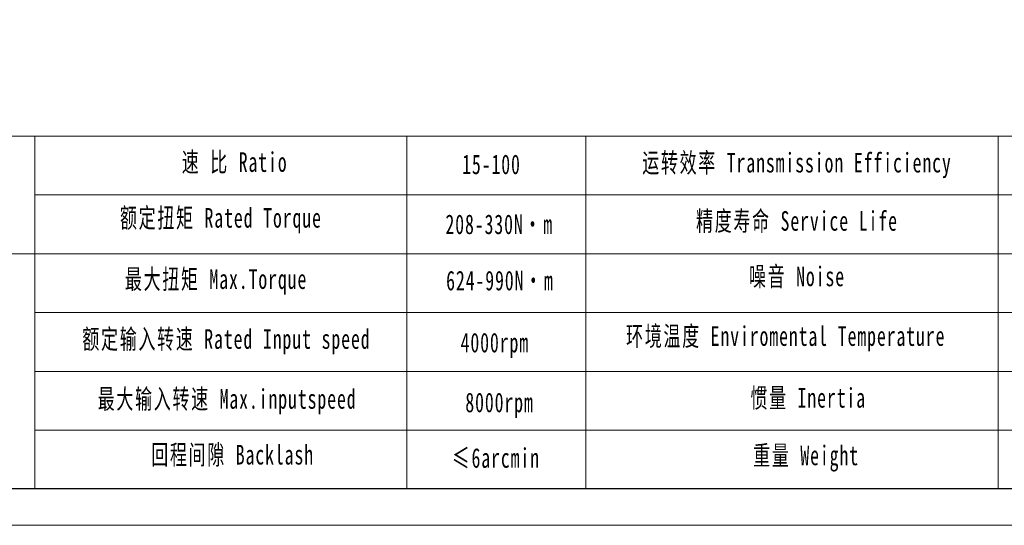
# Model space of a CAD drawing. Header units: millimetres. Extents: x -160 to 803, y -153 to 528.
# Tile 2 of 6: x 3 to 311, y -153 to 5. Entities that reach past the tile are written whole.
import ezdxf

# ---------------------------------------------------------------- set-up
doc = ezdxf.new("R2010")
doc.units = ezdxf.units.MM
doc.header["$LTSCALE"] = 13
doc.layers.get('0').update_dxf_attribs({"lineweight": 18})
doc.layers.add('图框_外框线', color=7, linetype='Continuous', lineweight=18)
doc.styles.add('标准', font='txt', dxfattribs={"width": 0.667})

msp = doc.modelspace()

# ---------------------------------------------------------------- linework, layer by layer
for p, q in [((8.17, -31.41), (8.17, -141.51)), ((124.38, -31.41), (124.38, -141.51))]:
    msp.add_line(p, q)
at = {"layer": '图框_外框线'}
for p, q in [((-74.88, -31.41), (791.76, -31.41)), ((180.37, -31.41), (180.37, -141.48)), ((309.24, -31.41), (309.24, -141.49)), ((8.17, -49.78), (495.24, -49.78)), ((-74.88, -68.15), (791.76, -68.15)), ((8.17, -86.51), (791.76, -86.51)), ((8.17, -104.88), (791.76, -104.88)), ((8.17, -123.25), (791.76, -123.25))]:
    msp.add_line(p, q, dxfattribs=at)
at = {"layer": '图框_外框线', "color": 3}
msp.add_lwpolyline([(-159.96, -152.96), (803.22, -152.96), (803.22, 528.15), (-159.96, 528.15)], close=True, dxfattribs=at)
at = {"layer": '图框_外框线', "color": 3, "lineweight": 25}
msp.add_lwpolyline([(-102.63, -141.49), (791.76, -141.49), (791.76, 516.69), (-102.63, 516.69)], close=True, dxfattribs=at)

# ---------------------------------------------------------------- texts
at = {"layer": '图框_外框线', "color": 1, "char_height": 6.1222, "attachment_point": 2, "style": '标准'}
for s, insert, width in [('\\T1.1;速 比 Ratio', (70.63, -36.46), 50.0243), ('\\T1.1;运转效率 Transmission Efficiency', (246.32, -36.65), 104.0386), ('\\T1.1;\\pxqc;15-100', (150.87, -37.17), 26.0305), ('\\T1.1;额定扭矩 Rated Torque', (66.33, -53.88), 108.6987), ('\\T1.1;精度寿命 Service Life', (246.32, -54.85), 81.6629), ('\\T1.1;208-330N·m', (153.29, -55.89), 50.7082), ('\\T1.1;最大扭矩 Max.Torque', (64.82, -73.02), 72.2669), ('\\T1.1;624-990N·m', (153.51, -73.47), 60.8885), ('\\T1.1;噪音 Noise', (246.32, -72.17), 54.0223), ('\\T1.1;额定输入转速 Rated Input speed', (68.05, -91.72), 96.0784), ('\\T1.1;环境温度 Enviromental Temperature', (242.81, -90.8), 103.1611), ('\\T1.1;4000rpm', (151.92, -92.84), 42.1847), ('\\T1.1;最大输入转速 Max.inputspeed ', (68.26, -110.43), 96.6335), ('\\T1.1;惯量 Inertia', (249.83, -110.09), 55.3098), ('\\T1.1;8000rpm', (153.39, -111.53), 133.8677), ('\\T1.1;回程间隙 Backlash', (69.99, -127.85), 78.3545), ('\\T1.1;≤6arcmin ', (152.27, -128.86), 47.0952), ('\\T1.1;重量 Weight', (249.17, -128.07), 47.6053)]:
    msp.add_mtext(s, dxfattribs=dict(at, insert=insert, width=width))

doc.saveas('drawing.dxf')
